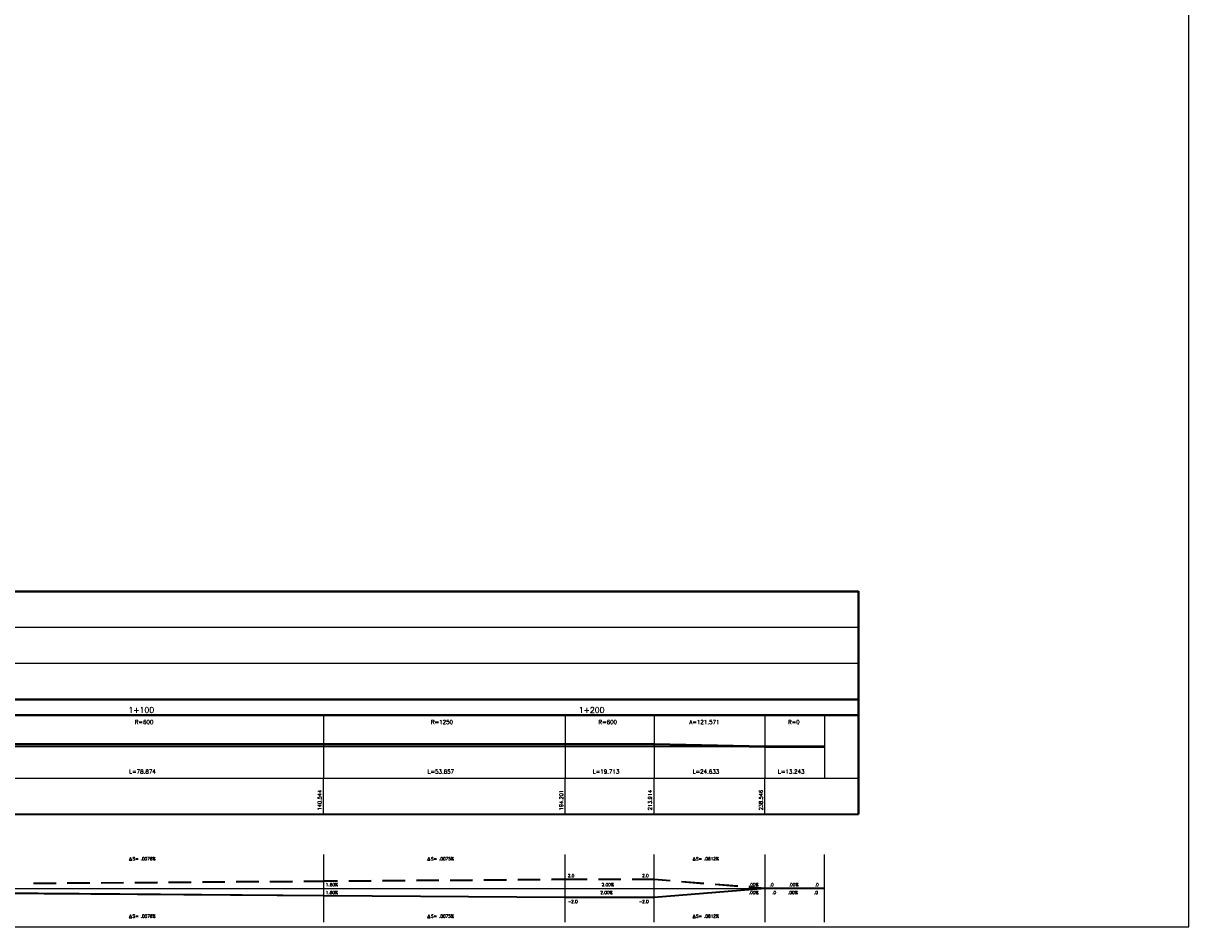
# Model space of a CAD drawing. Extents: x -17 to 189, y -4 to 76.
# Tile 12 of 14: x 137 to 189, y -4 to 36. Entities that reach past the tile are written whole.
import ezdxf

# ---------------------------------------------------------------- set-up
doc = ezdxf.new("R2010")
doc.units = 0
for name, color, linetype in [('996', 7, 'CONTINUOUS'), ('998', 7, 'CONTINUOUS'), ('999', 7, 'CONTINUOUS')]:
    doc.layers.add(name, color=color, linetype=linetype)
doc.styles.add('Schrift1', font='simplex')

msp = doc.modelspace()

# ---------------------------------------------------------------- linework, layer by layer
at = {"layer": '996', "color": 1, "linetype": 'CONTINUOUS'}
for p, q in [((21.5, 10.92), (174.331, 10.92)), ((21.5, 10.9), (174.331, 10.9)), ((21.5, 10.88), (174.331, 10.88)), ((174.311, 10.9), (174.311, 1)), ((174.331, 10.9), (174.331, 1)), ((174.351, 10.9), (174.351, 1)), ((21.5, 9.3), (174.331, 9.3)), ((21.5, 7.7), (174.331, 7.7)), ((21.5, 6.12), (174.331, 6.12)), ((21.5, 6.1), (174.331, 6.1)), ((21.5, 6.08), (174.331, 6.08)), ((21.5, 5.42), (174.331, 5.42)), ((21.5, 5.4), (174.331, 5.4)), ((21.5, 5.38), (174.331, 5.38)), ((150.581, 5.4), (150.581, 2.6)), ((161.313, 5.4), (161.313, 2.6)), ((165.255, 5.4), (165.255, 2.6)), ((170.182, 5.4), (170.182, 2.6)), ((172.831, 5.4), (172.831, 2.6)), ((28.5, 4), (172.831, 4)), ((21.5, 2.6), (174.331, 2.6)), ((150.581, 1), (150.581, 2.6)), ((161.313, 1), (161.313, 2.6)), ((165.255, 1), (165.255, 2.6)), ((170.182, 1), (170.182, 2.6)), ((21.5, 1.02), (174.331, 1.02)), ((21.5, 1), (174.331, 1)), ((21.5, 0.98), (174.331, 0.98)), ((142.005, -0.93), (141.945, -1.05)), ((142.065, -1.05), (142.005, -0.93)), ((150.583, -3.8), (150.583, -0.8)), ((150.583, -3.8), (150.583, -0.8)), ((155.258, -0.93), (155.198, -1.05)), ((155.318, -1.05), (155.258, -0.93)), ((161.313, -3.8), (161.313, -0.8)), ((161.313, -3.8), (161.313, -0.8)), ((165.257, -3.8), (165.257, -0.8)), ((165.257, -3.8), (165.257, -0.8)), ((167.03, -0.93), (166.97, -1.05)), ((167.09, -1.05), (167.03, -0.93)), ((170.183, -3.8), (170.183, -0.8)), ((170.183, -3.8), (170.183, -0.8)), ((172.831, -3.8), (172.831, -0.8)), ((172.831, -3.8), (172.831, -0.8)), ((141.945, -1.05), (142.065, -1.05)), ((155.198, -1.05), (155.318, -1.05)), ((166.97, -1.05), (167.09, -1.05)), ((28.5, -2.3), (172.831, -2.3)), ((142.005, -3.48), (141.945, -3.6)), ((141.945, -3.6), (142.065, -3.6)), ((142.065, -3.6), (142.005, -3.48)), ((155.258, -3.48), (155.198, -3.6)), ((155.198, -3.6), (155.318, -3.6)), ((155.318, -3.6), (155.258, -3.48)), ((167.03, -3.48), (166.97, -3.6)), ((166.97, -3.6), (167.09, -3.6)), ((167.09, -3.6), (167.03, -3.48))]:
    msp.add_line(p, q, dxfattribs=at)
at = {"layer": '996', "color": 15, "linetype": 'CONTINUOUS'}
for p, q in [((150.581, 4.12), (134.807, 4.12)), ((134.807, 4.1), (150.581, 4.1)), ((134.807, 4.08), (150.581, 4.08)), ((161.313, 4.12), (150.581, 4.12)), ((150.581, 4.1), (161.313, 4.1)), ((150.581, 4.08), (161.313, 4.08)), ((165.255, 4.12), (161.313, 4.12)), ((161.313, 4.1), (165.255, 4.1)), ((161.313, 4.08), (165.255, 4.08)), ((170.182, 4.02), (165.255, 4.12)), ((165.255, 4.1), (170.182, 4)), ((165.255, 4.08), (170.182, 3.98)), ((172.831, 4.02), (170.182, 4.02)), ((170.182, 4), (172.831, 4)), ((170.182, 3.98), (172.831, 3.98))]:
    msp.add_line(p, q, dxfattribs=at)
at = {"layer": '996', "color": 5, "linetype": 'CONTINUOUS'}
for p, q in [((138.695, -2.06), (137.695, -2.068)), ((137.695, -2.078), (138.695, -2.07)), ((140.195, -2.049), (139.195, -2.057)), ((139.195, -2.067), (140.195, -2.059)), ((139.195, -2.077), (140.195, -2.069)), ((141.695, -2.038), (140.695, -2.045)), ((140.695, -2.055), (141.695, -2.048)), ((140.695, -2.065), (141.695, -2.058)), ((143.195, -2.026), (142.195, -2.034)), ((142.195, -2.044), (143.195, -2.036)), ((142.195, -2.054), (143.195, -2.046)), ((144.695, -2.015), (143.695, -2.022)), ((143.695, -2.032), (144.695, -2.025)), ((143.695, -2.042), (144.695, -2.035)), ((146.195, -2.003), (145.195, -2.011)), ((145.195, -2.021), (146.195, -2.013)), ((145.195, -2.031), (146.195, -2.023)), ((147.695, -1.992), (146.695, -2)), ((146.695, -2.01), (147.695, -2.002)), ((146.695, -2.02), (147.695, -2.012)), ((149.195, -1.981), (148.195, -1.988)), ((148.195, -1.998), (149.195, -1.991)), ((148.195, -2.008), (149.195, -2.001)), ((150.583, -1.97), (149.695, -1.977)), ((149.695, -1.987), (150.583, -1.98)), ((149.695, -1.997), (150.583, -1.99)), ((151.198, -1.965), (150.583, -1.97)), ((150.583, -1.98), (151.198, -1.975)), ((150.583, -1.99), (151.198, -1.985)), ((152.698, -1.954), (151.698, -1.962)), ((151.698, -1.972), (152.698, -1.964)), ((151.698, -1.982), (152.698, -1.974)), ((154.198, -1.943), (153.198, -1.951)), ((153.198, -1.961), (154.198, -1.953)), ((153.198, -1.971), (154.198, -1.963)), ((155.698, -1.932), (154.698, -1.939)), ((154.698, -1.949), (155.698, -1.942)), ((154.698, -1.959), (155.698, -1.952)), ((157.198, -1.921), (156.198, -1.928)), ((156.198, -1.938), (157.198, -1.931)), ((156.198, -1.948), (157.198, -1.941)), ((158.698, -1.909), (157.698, -1.917)), ((157.698, -1.927), (158.698, -1.919)), ((157.698, -1.937), (158.698, -1.929)), ((160.198, -1.898), (159.198, -1.906)), ((159.198, -1.916), (160.198, -1.908)), ((159.198, -1.926), (160.198, -1.918)), ((161.313, -1.89), (160.698, -1.895)), ((160.698, -1.905), (161.313, -1.9)), ((160.698, -1.915), (161.313, -1.91)), ((162.285, -1.89), (161.313, -1.89)), ((161.313, -1.9), (162.285, -1.9)), ((161.313, -1.91), (162.285, -1.91)), ((163.785, -1.89), (162.785, -1.89)), ((162.785, -1.9), (163.785, -1.9)), ((162.785, -1.91), (163.785, -1.91)), ((165.257, -1.89), (164.285, -1.89)), ((164.285, -1.9), (165.257, -1.9)), ((164.285, -1.91), (165.257, -1.91)), ((165.97, -1.948), (165.257, -1.89)), ((165.257, -1.9), (165.97, -1.958)), ((165.257, -1.91), (165.97, -1.968)), ((167.47, -2.07), (166.47, -1.989)), ((166.47, -1.999), (167.47, -2.08)), ((166.47, -2.009), (167.47, -2.09)), ((150.583, -2.61), (134.807, -2.49)), ((134.807, -2.5), (150.583, -2.62)), ((134.807, -2.51), (150.583, -2.63)), ((137.695, -2.088), (138.695, -2.08)), ((170.183, -2.29), (165.257, -2.69)), ((165.257, -2.7), (170.183, -2.3)), ((165.257, -2.71), (170.183, -2.31)), ((168.97, -2.191), (167.97, -2.11)), ((167.97, -2.12), (168.97, -2.201)), ((167.97, -2.13), (168.97, -2.211)), ((170.183, -2.29), (169.47, -2.232)), ((169.47, -2.242), (170.183, -2.3)), ((169.47, -2.252), (170.183, -2.31)), ((172.831, -2.29), (170.183, -2.29)), ((170.507, -2.29), (170.183, -2.29)), ((170.183, -2.3), (172.831, -2.3)), ((170.183, -2.3), (170.507, -2.3)), ((170.183, -2.31), (172.831, -2.31)), ((170.183, -2.31), (170.507, -2.31)), ((172.007, -2.29), (171.007, -2.29)), ((171.007, -2.3), (172.007, -2.3)), ((171.007, -2.31), (172.007, -2.31)), ((172.831, -2.29), (172.507, -2.29)), ((172.507, -2.3), (172.831, -2.3)), ((172.507, -2.31), (172.831, -2.31)), ((161.313, -2.69), (150.583, -2.61)), ((150.583, -2.62), (161.313, -2.7)), ((150.583, -2.63), (161.313, -2.71)), ((165.257, -2.69), (161.313, -2.69)), ((161.313, -2.7), (165.257, -2.7)), ((161.313, -2.71), (165.257, -2.71))]:
    msp.add_line(p, q, dxfattribs=at)
at = {"layer": '998', "color": 1, "linetype": 'CONTINUOUS'}
for p, q in [((189, -4), (189, 76.25)), ((-3, -4), (189, -4))]:
    msp.add_line(p, q, dxfattribs=at)

# ---------------------------------------------------------------- texts
at = {"layer": '999', "color": 1, "style": 'Schrift1'}
for s, height, p in [('  1+100', 0.252, (141.563, 5.5)), ('  1+200', 0.252, (161.563, 5.5)), ('R=600', 0.18, (142.194, 5)), ('R=1250', 0.18, (155.347, 5)), ('R=600', 0.18, (162.784, 5)), ('A=121.571', 0.18, (166.819, 5)), ('R=0', 0.18, (171.206, 5)), ('L=78.874', 0.18, (141.944, 2.8)), ('L=53.657', 0.18, (155.197, 2.8)), ('L=19.713', 0.18, (162.534, 2.8)), ('L=24.633', 0.18, (166.969, 2.8)), ('L=13.243', 0.18, (170.756, 2.8)), ('S= .0076%', 0.135, (142.095, -1.05)), ('S= .0075%', 0.135, (155.348, -1.05)), ('S= .0812%', 0.135, (167.12, -1.05)), (' 1.60%', 0.135, (150.583, -2.2)), (' 2.0', 0.135, (161.333, -1.8)), (' 2.00%', 0.135, (162.835, -2.2)), (' 2.0', 0.135, (164.637, -1.8)), ('  .00%', 0.135, (169.283, -2.2)), ('  .0', 0.135, (170.203, -2.2)), ('  .00%', 0.135, (171.057, -2.2)), ('  .0', 0.135, (172.211, -2.2)), (' 1.60%', 0.135, (150.583, -2.55)), ('  2.00%', 0.135, (162.685, -2.55)), ('  .00%', 0.135, (169.283, -2.55)), ('   .0', 0.135, (170.203, -2.55)), ('   .00%', 0.135, (170.907, -2.55)), ('   .0', 0.135, (172.061, -2.55)), (' -2.0', 0.135, (161.333, -2.95)), (' -2.0', 0.135, (164.487, -2.95)), ('S= .0076%', 0.135, (142.095, -3.6)), ('S= .0075%', 0.135, (155.348, -3.6)), ('S= .0812%', 0.135, (167.12, -3.6))]:
    msp.add_text(s, height=height, dxfattribs=at).set_placement(p)
for s, p in [('140.544', (150.481, 1.17)), ('194.201', (161.213, 1.17)), ('213.914', (165.155, 1.17)), ('238.546', (170.082, 1.17))]:
    msp.add_text(s, height=0.162, rotation=90, dxfattribs=at).set_placement(p)

doc.saveas('drawing.dxf')
